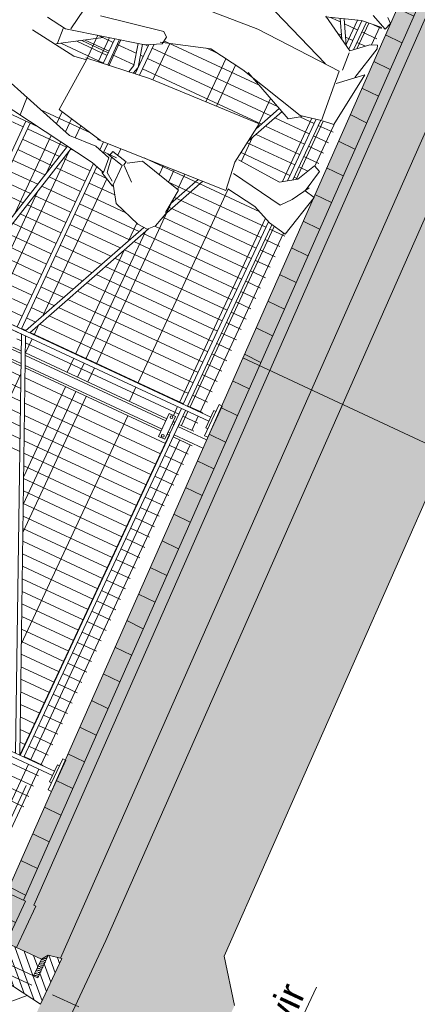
# Model space of a CAD drawing. Header units: millimetres. Extents: x 1962 to 3194, y -795 to -219.
# Tile 8 of 256: x 1990.34 to 1992.08, y -537.29 to -532.99. Entities that reach past the tile are written whole.
import ezdxf

# ---------------------------------------------------------------- set-up
doc = ezdxf.new("R2010")
doc.units = ezdxf.units.MM
doc.linetypes.add('HIDDEN', pattern=[9.525, 6.35, -3.175])
doc.layers.get('0').update_dxf_attribs({"lineweight": 5})
doc.layers.get('Defpoints').update_dxf_attribs({"lineweight": 9})
for name, color, linetype, lineweight in [('A_flagi przekrojowe', 92, 'Continuous', 9), ('A_hatch nawierzchnia', 253, 'Continuous', 9), ('A_hatch przekroje', 125, 'Continuous', 9), ('A_hidden', 137, 'HIDDEN', 9), ('A_koty wysokośc.', 53, 'Continuous', 9), ('A_ludzie', 53, 'Continuous', 9), ('A_obiekty trybuny', 126, 'Continuous', 9), ('A_ogrodzenie 2_4m', 45, 'Continuous', 9), ('A_przekrojowe', 42, 'Continuous', 9)]:
    doc.layers.add(name, color=color, linetype=linetype, lineweight=lineweight)
doc.styles.get("Standard").update_dxf_attribs({"font": 'arial.ttf'})
pattern_1 = [(89, (0.66515, 1.3697), (-0.1269807, 0.0022165), [])]
pattern_2 = [(45, (0.66515, 1.369704), (-0.02245064, 0.02245064), [])]

# ---------------------------------------------------------------- blocks, each defined once
blk = doc.blocks.new('zw$5246')
at = {"layer": 'A_ogrodzenie 2_4m'}
blk.add_lwpolyline([(-0.095, 0.015), (0.015, 0.015), (0.015, -0.015), (-0.095, -0.015), (-0.095, 0.015)], dxfattribs=at)
for centre in [(-0.085, 0), (0.005, 0)]:
    blk.add_circle(centre, 0.006, dxfattribs=at)
blk = doc.blocks.new('zw$2CA')
at = {"layer": 'A_obiekty trybuny'}
for p, q in [((5.135, 0.824), (5.135, 2.499)), ((5.155, 0.824), (5.155, 2.479)), ((4.305, 1.1373), (4.305, 2.279)), ((5.135, -0.078), (5.135, 1.8795)), ((5.155, -0.078), (5.155, 1.8795)), ((6.825, -0.1124), (6.825, 1.8795)), ((6.845, -0.1124), (6.845, 1.8795)), ((4.305, 1.199), (5.135, 1.199)), ((4.305, 1.179), (5.135, 1.179)), ((5.135, 1.1757), (4.3267, 0.9885)), ((3.8944, 0.999), (3.8944, 1.1455)), ((5.135, 1.1557), (4.3296, 0.9687)), ((3.8744, 0.999), (3.8744, 1.1143)), ((3.8144, 0.999), (3.9337, 0.999)), ((3.8144, 0.999), (3.9337, 0.999)), ((3.8095, 0.979), (3.9313, 0.979)), ((3.8095, 0.979), (3.9313, 0.979)), ((3.7851, 0.8789), (3.8851, 0.854)), ((3.7898, 0.8982), (3.8851, 0.8745)), ((3.9197, 0.8835), (3.8851, 0.8745)), ((3.9172, 0.8624), (3.8851, 0.854)), ((3.7638, 0.834), (3.9137, 0.834)), ((3.7745, 0.854), (3.9161, 0.854)), ((4.2425, 0.834), (4.285, 0.834)), ((4.2436, 0.854), (4.2812, 0.854)), ((4.285, 0.834), (4.2874, 0.834)), ((4.3473, 0.854), (5.135, 0.854)), ((4.3534, 0.834), (5.135, 0.834)), ((5.155, 0.824), (6.825, 0.0745)), ((4.5047, 0.5158), (5.135, 0.7933)), ((4.5077, 0.5371), (5.135, 0.8133)), ((5.155, 0.804), (6.825, 0.0545)), ((4.2164, 0.3889), (4.4078, 0.4731)), ((4.2176, 0.4094), (4.3634, 0.4736)), ((3.7874, 0.22), (3.9099, 0.2739)), ((3.7949, 0.2033), (3.9746, 0.2824)), ((3.3188, 0.1453), (3.3977, 0.101)), ((3.313, 0.1286), (3.415, 0.0713)), ((3.2881, 0.0545), (3.4248, 0.0545)), ((3.7619, 0.0545), (4.0587, 0.0545)), ((4.2556, 0.0545), (5.135, 0.0546)), ((5.155, 0.0545), (6.825, 0.0545)), ((3.286, 0.0345), (3.4188, 0.0345)), ((3.7577, 0.0345), (4.0454, 0.0345)), ((4.261, 0.0345), (5.135, 0.0345)), ((5.1554, 0.0345), (6.825, 0.0345)), ((5.1036, -0.088), (5.1036, -0.078)), ((5.1036, -0.078), (5.1864, -0.078)), ((5.1864, -0.088), (5.1864, -0.078)), ((5.22, -0.088), (5.07, -0.088)), ((5.07, -0.088), (5.07, -0.103)), ((5.07, -0.103), (5.22, -0.103)), ((5.22, -0.103), (5.22, -0.088)), ((6.91, -0.1224), (6.76, -0.1224)), ((6.76, -0.1224), (6.76, -0.1374)), ((6.7936, -0.1224), (6.7936, -0.1124)), ((6.7936, -0.1124), (6.8764, -0.1124)), ((6.8764, -0.1224), (6.8764, -0.1124)), ((6.91, -0.1374), (6.91, -0.1224)), ((6.76, -0.1374), (6.91, -0.1374))]:
    blk.add_line(p, q, dxfattribs=at)
blk = doc.blocks.new('zw$CA91')
at = {"layer": 'A_koty wysokośc.'}
h = blk.add_hatch(color=256, dxfattribs=at)
h.dxf.hatch_style = 1
h.paths.add_polyline_path([(-0.448, 0.753), (0, 0), (0, 0.753)])
blk.add_lwpolyline([(2.874, 0.753), (-0.448, 0.753), (0, 0), (0, 0.753)], dxfattribs=at)
blk = doc.blocks.new('zw$824C')
at = {"layer": 'A_hatch nawierzchnia'}
h = blk.add_hatch(color=253, dxfattribs=at)
h.dxf.hatch_style = 2
h.paths.add_polyline_path([(6.9652, 1.0597), (6.9652, 1.1297), (6.9652, 1.1397), (18.0253, 1.3644), (18.0269, 1.2844)])
h = blk.add_hatch(color=253, dxfattribs=at)
h.dxf.hatch_style = 2
h.paths.add_polyline_path([(6.7652, 1.0497), (6.9652, 1.0497), (6.9652, 1.0597), (6.9652, 1.1297), (6.7652, 1.1297)])
at = {"layer": 'A_hatch przekroje'}
h = blk.add_hatch(dxfattribs=at)
h.set_pattern_fill('LINE', color=256, scale=0.04, angle=23.9782, style=2)
h.set_pattern_definition(pattern_1)
h.paths.add_polyline_path([(6.9652, 1.0597), (6.9652, 1.1297), (6.9652, 1.1397), (18.0253, 1.3644), (18.0269, 1.2844)])
h = blk.add_hatch(dxfattribs=at)
h.set_pattern_fill('CONC', color=256, scale=0.005, angle=294.9782, style=2)
h.set_pattern_definition([(9e-13, (0.7858, 1.45098), (-2e-15, 0.127), [0, -0.127]), (9e-13, (0.78707, 1.40653), (-2e-15, 0.127), [0, -0.127]), (9e-13, (0.79088, 1.47511), (-2e-15, 0.127), [0, -0.127]), (338.1986, (0.72484, 1.435744), (0.381000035, -0.12699999), [0.0136783, -0.6702377]), (216.8699, (0.73754, 1.430664), (0.38099999, 0.254000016), [0.00635, -0.62865]), (130.6013, (0.732461, 1.426854), (0.635000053, -0.761999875), [0.0117088, -1.1591733]), (206.5651, (0.69055, 1.411614), (-0.1269999, -0.12700017), [0.00283985, -0.2811408]), (326.3099, (0.68801, 1.410344), (0.253999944, -0.12700017), [0.0045791, -0.453326]), (108.4349, (0.69182, 1.407804), (-0.1269998, 0.254000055), [0.0040161, -0.3975932]), (225, (0.77183, 1.39891), (2e-15, -0.12700004), [0.0053881, -0.17421695]), (9e-13, (0.76802, 1.3951), (0.127, 0.127), [0.00762, -0.11938]), (135, (0.77564, 1.3951), (-0.12700004, -2e-15), [0.0053881, -0.17421695]), (251.5651, (0.75659, 1.480194), (0.1269998, 0.254000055), [0.0040161, -0.3975932]), (9e-13, (0.75532, 1.47638), (0.127, 0.127), [0.00635, -0.12065]), (143.1301, (0.76167, 1.476384), (-0.38099999, 0.254000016), [0.00635, -0.62865]), (213.6901, (0.68928, 1.481464), (0.253999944, 0.12700017), [0.0045791, -0.453326]), (341.5651, (0.68547, 1.478924), (-0.254000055, 0.1269998), [0.0080322, -0.3935771]), (126.8699, (0.69309, 1.476384), (0.254000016, -0.38099999), [0.00635, -0.62865]), (9e-13, (0.72611, 1.47638), (-2e-15, 0.127), [0, -0.127]), (9e-13, (0.69182, 1.44336), (-2e-15, 0.127), [0, -0.127]), (9e-13, (0.72738, 1.39637), (-2e-15, 0.127), [0, -0.127]), (9e-13, (0.76167, 1.43574), (-2e-15, 0.127), [0, -0.127]), (9e-13, (0.72484, 1.45733), (-2e-15, 0.127), [0, -0.127]), (9e-13, (0.6969, 1.46114), (-2e-15, 0.127), [0, -0.127]), (9e-13, (0.70833, 1.45352), (-2e-15, 0.127), [0, -0.127]), (9e-13, (0.70325, 1.42304), (-2e-15, 0.127), [0, -0.127]), (9e-13, (0.67277, 1.42812), (-2e-15, 0.127), [0, -0.127]), (9e-13, (0.67404, 1.45733), (-2e-15, 0.127), [0, -0.127]), (9e-13, (0.67023, 1.48527), (-2e-15, 0.127), [0, -0.127]), (9e-13, (0.7096, 1.49035), (-2e-15, 0.127), [0, -0.127]), (9e-13, (0.73754, 1.49543), (-2e-15, 0.127), [0, -0.127]), (9e-13, (0.78199, 1.49035), (-2e-15, 0.127), [0, -0.127]), (9e-13, (0.75151, 1.45098), (-2e-15, 0.127), [0, -0.127]), (9e-13, (0.73881, 1.47384), (-2e-15, 0.127), [0, -0.127]), (9e-13, (0.74897, 1.41288), (-2e-15, 0.127), [0, -0.127]), (9e-13, (0.71087, 1.40653), (-2e-15, 0.127), [0, -0.127]), (9e-13, (0.74897, 1.3786), (-2e-15, 0.127), [0, -0.127]), (9e-13, (0.70706, 1.38621), (-2e-15, 0.127), [0, -0.127]), (9e-13, (0.66642, 1.3824), (-2e-15, 0.127), [0, -0.127]), (9e-13, (0.68166, 1.37605), (-2e-15, 0.127), [0, -0.127]), (9e-13, (0.68293, 1.39383), (-2e-15, 0.127), [0, -0.127]), (9e-13, (0.76802, 1.37351), (-2e-15, 0.127), [0, -0.127]), (9e-13, (0.78326, 1.42558), (-2e-15, 0.127), [0, -0.127]), (9e-13, (0.77691, 1.46368), (-2e-15, 0.127), [0, -0.127]), (9e-13, (0.71849, 1.37224), (-2e-15, 0.127), [0, -0.127])])
h.paths.add_polyline_path([(18.028, 1.2344), (6.9652, 1.0097), (6.9652, 0.9997), (6.7652, 0.9997), (6.7652, 1.0497), (6.9652, 1.0497), (6.9652, 1.0597), (18.0269, 1.2844)])
h = blk.add_hatch(dxfattribs=at)
h.set_pattern_fill('CONCRE', color=256, scale=0.008, angle=294.9782, style=2)
h.set_pattern_definition([(360, (4.06387, 26.4186), (0.2032, 0.2032), [0.0254, -0.1778]), (90, (4.06387, 26.4186), (-0.2032, 0.2032), [0.0254, -0.1778]), (135, (4.08927, 26.4186), (-0.2032, 6e-15), [0.035921, -0.2514472]), (360, (4.08927, 26.5329), (0.2032, 0.2032), [0.0254, -0.1778]), (45, (4.10197, 26.5202), (6e-15, 0.2032), [0.0179605, -0.2694077]), (135, (4.10197, 26.5202), (-0.2032, 6e-15), [0.0179605, -0.2694077]), (360, (4.16547, 26.5837), (0.2032, 0.2032), [0.035921, -0.167279]), (45, (4.16547, 26.5837), (6e-15, 0.2032), [0.0254, -0.2619682]), (135, (4.20139, 26.5837), (-0.2032, 6e-15), [0.0254, -0.2619682]), (90, (4.20357, 26.4694), (-0.2032, 0.2032), [0.0254, -0.1778]), (45, (4.20357, 26.4694), (6e-15, 0.2032), [0.0179605, -0.2694077]), (135, (4.21627, 26.4821), (-0.2032, 6e-15), [0.0179605, -0.2694077]), (360, (4.08927, 26.4694), (0.2032, 0.2032), [0.0127, -0.17018]), (360, (4.24167, 26.5202), (0.2032, 0.2032), [0.0127, -0.17018]), (90, (4.17817, 26.5456), (-0.2032, 0.2032), [0.0127, -0.17018]), (135, (4.20357, 26.4313), (-0.2032, 6e-15), [0.0179605, -0.2694077]), (135, (4.11467, 26.571), (-0.2032, 6e-15), [0.0179605, -0.2694077]), (45, (4.15912, 26.48527), (6e-15, 0.2032), [0.0179605, -0.2694077]), (90, (4.13372, 26.444), (-0.2032, 0.2032), [0.003175, -0.200025]), (90, (4.14325, 26.52972), (-0.2032, 0.2032), [0.003175, -0.200025]), (90, (4.2385, 26.56465), (-0.2032, 0.2032), [0.003175, -0.200025]), (90, (4.24167, 26.4567), (-0.2032, 0.2032), [0.003175, -0.200025])])
h.paths.add_polyline_path([(6.7652, 0.9997), (6.9652, 0.9997), (6.9652, 1.0097), (18.028, 1.2344), (18.0286, 1.2048), (19.2883, 1.2304), (19.2879, 1.2504), (19.7248, 1.2592), (19.6452, 1.1397), (19.6452, 1.0672), (6.8039, 0.8063), (6.7937, 0.8602), (6.7652, 0.8797)])
h = blk.add_hatch(dxfattribs=at)
h.set_pattern_fill('LINE', color=256, scale=0.01, angle=339.9782, style=2)
h.set_pattern_definition(pattern_2)
h.paths.add_polyline_path([(6.7652, 1.0597), (6.7652, 0.8797), (6.6852, 0.8797), (6.6852, 1.1197), (6.6852, 1.1597), (6.6852, 1.1797), (6.7652, 1.1797), (6.7652, 1.1097)])
h = blk.add_hatch(dxfattribs=at)
h.set_pattern_fill('EARTH2', color=256, scale=0.03, angle=339.9782, style=2)
h.set_pattern_definition([(225, (0.66515, 1.887), (2e-14, -1.07763), [0.3429, -0.4191]), (225, (0.9076, 1.6445), (2e-14, -1.07763), [0.3429, -0.4191]), (225, (0.84835, 1.7038), (2e-14, -1.07763), [0.35052, -0.41148]), (225, (0.7891, 1.76304), (2e-14, -1.07763), [0.35052, -0.41148]), (225, (0.7298, 1.8223), (2e-14, -1.07763), [0.35052, -0.41148]), (225, (0.7298, 2.3611), (2e-14, -1.07763), [0.3429, -0.4191]), (225, (0.7891, 2.30185), (2e-14, -1.07763), [0.3429, -0.4191]), (225, (0.84835, 2.2426), (2e-14, -1.07763), [0.3429, -0.4191]), (225, (0.9076, 2.1833), (2e-14, -1.07763), [0.3429, -0.4191]), (225, (0.66515, 2.4258), (2e-14, -1.07763), [0.3429, -0.4191]), (315, (0.1479, 1.9085), (1.07763, 2e-14), [0.3429, -0.4191]), (315, (0.39574, 2.1564), (1.07763, 2e-14), [0.3429, -0.4191]), (315, (0.3311, 2.0917), (1.07763, 2e-14), [0.3429, -0.4191]), (315, (0.2718, 2.03245), (1.07763, 2e-14), [0.3429, -0.4191]), (315, (0.21255, 1.9732), (1.07763, 2e-14), [0.3429, -0.4191]), (315, (0.75136, 1.9732), (1.07763, 2e-14), [0.35052, -0.41148]), (315, (0.8106, 2.03245), (1.07763, 2e-14), [0.35052, -0.41148]), (315, (0.8699, 2.0917), (1.07763, 2e-14), [0.35052, -0.41148]), (315, (0.93456, 2.1564), (1.07763, 2e-14), [0.3429, -0.4191]), (315, (0.6921, 1.9139), (1.07763, 2e-14), [0.3429, -0.4191])])
h.paths.add_polyline_path([(6.3452, 1.1597), (6.3452, 1.0797), (6.4052, 1.0797), (6.4452, 0.7997), (6.5852, 0.7997), (6.6252, 1.0797), (6.6852, 1.0797), (6.6852, 1.1597), (6.5452, 1.1597), (6.4852, 1.1597)])
h = blk.add_hatch(dxfattribs=at)
h.set_pattern_fill('LINE', color=256, scale=0.04, angle=23.9782, style=2)
h.set_pattern_definition(pattern_1)
h.paths.add_polyline_path([(6.7652, 1.0497), (6.9652, 1.0497), (6.9652, 1.0597), (6.9652, 1.1297), (6.7652, 1.1297)])
h = blk.add_hatch(dxfattribs=at)
h.set_pattern_fill('EARTH2', color=256, scale=0.03, angle=339.9782, style=2)
h.set_pattern_definition([(225, (4.0639, 26.90586), (-3e-14, -1.07763), [0.3429, -0.4191]), (225, (4.30634, 26.6634), (-3e-14, -1.07763), [0.3429, -0.4191]), (225, (4.2471, 26.7227), (-3e-14, -1.07763), [0.35052, -0.41148]), (225, (4.1878, 26.7819), (-3e-14, -1.07763), [0.35052, -0.41148]), (225, (4.1285, 26.8412), (-3e-14, -1.07763), [0.35052, -0.41148]), (225, (4.1285, 27.38), (-3e-14, -1.07763), [0.3429, -0.4191]), (225, (4.1878, 27.32075), (-3e-14, -1.07763), [0.3429, -0.4191]), (225, (4.2471, 27.2615), (-3e-14, -1.07763), [0.3429, -0.4191]), (225, (4.30634, 27.2022), (-3e-14, -1.07763), [0.3429, -0.4191]), (225, (4.0639, 27.4447), (-3e-14, -1.07763), [0.3429, -0.4191]), (315, (3.5466, 26.9274), (1.07763, -3e-14), [0.3429, -0.4191]), (315, (3.7945, 27.1753), (1.07763, -3e-14), [0.3429, -0.4191]), (315, (3.7298, 27.1106), (1.07763, -3e-14), [0.3429, -0.4191]), (315, (3.6705, 27.05134), (1.07763, -3e-14), [0.3429, -0.4191]), (315, (3.6113, 26.9921), (1.07763, -3e-14), [0.3429, -0.4191]), (315, (4.1501, 26.9921), (1.07763, -3e-14), [0.35052, -0.41148]), (315, (4.20935, 27.05134), (1.07763, -3e-14), [0.35052, -0.41148]), (315, (4.2686, 27.1106), (1.07763, -3e-14), [0.35052, -0.41148]), (315, (4.3333, 27.1753), (1.07763, -3e-14), [0.3429, -0.4191]), (315, (4.0908, 26.9328), (1.07763, -3e-14), [0.3429, -0.4191])])
h.paths.add_polyline_path([(-5.1257, 1.0397), (0.6852, 1.0397), (0.6852, 0.9697), (0.6252, 0.9697), (0.5852, 0.6897), (0.8052, 0.6897), (0.7994, 0.7201), (6.2252, 0.7892), (6.2252, 0.6594), (6.958, 0.6594), (19.9052, 0.9224), (19.9052, 1.0097), (19.9052, 1.0799), (22.9851, 1.0861), (22.9851, 0.3), (20.7556, 0.3), (20.2579, 0), (18.1349, 0), (17.39, 0.3712), (7.1134, 0.1624), (6.9387, 0.03), (6.0463, 0.03), (5.7404, 0.283), (4.4329, 0.2663), (0.2714, -3.1755), (-2.2356, -3.1755), (-5.1257, -0.7852)])
edge = h.paths.add_edge_path(flags=16)
edge.add_arc((19.5343, 0.7473), 0.08, 0, 360)
edge = h.paths.add_edge_path(flags=16)
edge.add_arc((-0.9821, -1.0565), 0.1, 1080, 1440)
h = blk.add_hatch(dxfattribs=at)
h.set_pattern_fill('LINE', color=256, scale=0.01, angle=339.9782, style=2)
h.set_pattern_definition(pattern_2)
h.paths.add_polyline_path([(6.6852, 1.0797), (6.6252, 1.0797), (6.5852, 0.7997), (6.8052, 0.7997), (6.7937, 0.8602), (6.6852, 0.8602), (6.6852, 0.8797)])
h = blk.add_hatch(dxfattribs=at)
h.set_pattern_fill('ANSI36', color=256, scale=0.01, angle=294.9782, style=2)
h.set_pattern_definition([(45, (0.66515, 1.369704), (0.01683798, 0.06173926), [0.079375, -0.015875, 0, -0.015875])])
h.paths.add_polyline_path([(6.2252, 0.6594), (6.2252, 0.7997), (6.8052, 0.7997), (6.8039, 0.8063), (19.6452, 1.0672), (19.6452, 1.0097), (19.9052, 1.0097), (19.9052, 0.9224), (6.958, 0.6594)])
h = blk.add_hatch(dxfattribs=at)
h.set_pattern_fill('DOTS', color=256, scale=0.005, angle=200.0218, style=2)
h.set_pattern_definition([(135, (88.475151, 1.189704), (0.00280633, 0.0084189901), [0, -0.0079375])])
h.paths.add_polyline_path([(6.7937, 0.8602), (6.6852, 0.8602), (6.6852, 0.8797), (6.7652, 0.8797), (6.7848, 0.86)])
at = {"layer": 'A_flagi przekrojowe'}
for p, q in [((9.5155, 1.1915), (9.5155, -1.4055)), ((4.7887, -0.2598), (7.1613, -0.2598))]:
    blk.add_line(p, q, dxfattribs=at)
at = {"layer": 'A_hidden', "ltscale": 0.02}
blk.add_lwpolyline([(6.3852, 0.1894), (6.6452, 0.1894), (6.6452, 1.0597), (6.3852, 1.0597)], close=True, dxfattribs=at)
at = {"layer": 'A_ludzie'}
for p, q in [((10.0961, 2.7222), (10.0123, 2.1473)), ((10.0765, 2.2868), (10.1986, 2.6907)), ((10.4267, 2.6289), (10.398, 2.4161)), ((10.4913, 2.499), (10.5041, 2.5923)), ((10.1507, 2.5254), (10.0669, 2.5202)), ((10.414, 2.5093), (10.5264, 2.3337)), ((10.4877, 2.5093), (10.4203, 2.5042)), ((10.5747, 2.1569), (10.4913, 2.499)), ((10.6038, 2.4624), (10.5009, 2.4778)), ((10.398, 2.4161), (10.4076, 2.3595)), ((10.1603, 2.3749), (10.1152, 2.1575)), ((10.4076, 2.3595), (10.1603, 2.3749)), ((10.4144, 2.3653), (10.4495, 2.0752)), ((10.607, 2.3852), (10.6617, 2.1054)), ((10.0833, 2.1627), (10.0765, 2.2868)), ((10.8092, 2.2399), (10.8447, 1.7376)), ((10.0606, 2.09), (10.0833, 2.1627)), ((10.1475, 1.5678), (10.1124, 2.1685)), ((10.6102, 2.09), (10.5747, 2.1569)), ((10.0123, 2.1473), (9.9931, 2.0849)), ((9.9549, 2.0238), (9.9904, 2.0907)), ((9.9999, 2.0701), (9.974, 2.0341)), ((9.9931, 2.0849), (10.0606, 2.09)), ((10.0673, 2.0804), (9.9999, 2.0701)), ((10.0737, 2.1016), (10.0546, 2.0238)), ((10.0929, 2.0855), (10.0737, 2.0907)), ((10.0769, 2.0135), (10.0929, 2.0855)), ((10.4495, 2.0752), (10.4722, 1.5575)), ((10.6453, 2.0842), (10.6102, 2.09)), ((10.6808, 1.8874), (10.6134, 2.1003)), ((10.6617, 2.1054), (10.6453, 2.0842)), ((9.9644, 2.0238), (9.8938, 1.9768)), ((10.0546, 2.0238), (9.9549, 2.0238)), ((10.0063, 1.9563), (10.061, 2.0186)), ((10.061, 2.0186), (10.0769, 2.0135)), ((10.0737, 2.0083), (10.1092, 1.9511)), ((9.8938, 1.9768), (9.8519, 1.8527)), ((10.1092, 1.9511), (10.061, 1.7543)), ((9.8519, 1.8527), (9.8488, 1.8064)), ((10.6553, 1.7222), (10.6808, 1.8874)), ((9.8488, 1.8064), (9.8779, 1.78)), ((9.8779, 1.78), (9.9517, 1.7595)), ((10.061, 1.7543), (9.9485, 1.7646)), ((10.5811, 1.4116), (10.6553, 1.7222)), ((10.8447, 1.7376), (10.8284, 1.3389)), ((10.6553, 1.6964), (10.546, 1.4527)), ((10.9472, 1.7016), (10.8316, 1.4064)), ((10.1379, 1.4231), (10.1571, 1.5627)), ((10.2759, 1.5833), (10.1475, 1.5678)), ((10.2281, 1.5678), (10.1894, 1.3247)), ((10.4722, 1.5575), (10.2759, 1.5833)), ((10.2923, 1.573), (10.2791, 1.371)), ((11.0214, 1.4934), (10.9281, 1.3333)), ((11.0693, 1.3436), (11.0178, 1.4934)), ((10.0992, 1.335), (10.1379, 1.4231)), ((10.546, 1.4527), (10.5811, 1.4013)), ((10.6006, 1.3183), (10.5811, 1.4116)), ((10.0833, 1.2521), (10.0992, 1.335)), ((10.2791, 1.371), (10.3242, 1.3035)), ((10.8284, 1.3389), (10.6006, 1.3183)), ((10.9185, 1.3333), (10.8384, 1.3281)), ((10.9281, 1.3333), (10.9891, 1.2657)), ((11.0793, 1.2503), (11.0693, 1.3436)), ((10.1894, 1.3247), (10.2345, 1.2881)), ((10.3242, 1.3035), (10.408, 1.2624)), ((10.6006, 1.3132), (10.607, 1.2611)), ((10.8607, 1.2302), (10.7737, 1.3286)), ((11.0793, 1.2349), (11.1112, 1.3069)), ((10.2823, 1.2051), (10.0833, 1.2521)), ((10.2345, 1.2881), (10.3114, 1.2418)), ((10.2923, 1.2521), (10.2823, 1.2051)), ((10.3948, 1.2315), (10.2923, 1.2521)), ((10.408, 1.2624), (10.3948, 1.2315)), ((10.607, 1.2611), (10.8607, 1.2302)), ((10.9859, 1.2297), (10.8316, 1.2657)), ((10.9891, 1.2657), (11.0019, 1.2349)), ((11.0019, 1.2349), (10.9859, 1.2297)), ((11.1112, 1.2239), (11.0793, 1.2349)), ((11.1303, 1.2452), (11.1112, 1.2239))]:
    blk.add_line(p, q, dxfattribs=at)
at = {"layer": 'A_ogrodzenie 2_4m'}
for p, q in [((7.3352, 1.2297), (7.3352, 3.0326)), ((7.3852, 1.2297), (7.3852, 2.8659)), ((7.4352, 1.2297), (7.4352, 2.8659)), ((7.4852, 1.2297), (7.4852, 2.8659)), ((10.0252, 2.4859), (10.0252, 2.5698)), ((9.7252, 2.3462), (9.7252, 2.4659)), ((9.7752, 2.3346), (9.7752, 2.4659)), ((9.8252, 2.323), (9.8252, 2.4659)), ((9.8752, 2.3114), (9.8752, 2.4659)), ((9.9252, 2.2999), (9.9252, 2.4659)), ((9.9752, 2.2883), (9.9752, 2.4659)), ((10.0252, 2.2767), (10.0252, 2.4659)), ((10.4252, 2.2859), (10.4252, 2.4918)), ((9.2752, 2.1409), (9.2752, 2.4304)), ((9.3252, 2.1409), (9.3252, 2.4188)), ((10.1252, 2.2055), (10.1252, 2.4477)), ((10.4752, 2.2859), (10.4752, 2.4138)), ((9.3752, 2.1409), (9.3752, 2.4072)), ((9.4252, 2.1409), (9.4252, 2.3956)), ((9.4752, 2.1409), (9.4752, 2.384)), ((9.5252, 2.1409), (9.5252, 2.3723)), ((9.5752, 2.1409), (9.5752, 2.3607)), ((9.6252, 2.1409), (9.6252, 2.3491)), ((9.6668, 2.3597), (10.0432, 2.3597)), ((9.6752, 2.1409), (9.6752, 2.3375)), ((9.7252, 2.1409), (9.7252, 2.3259)), ((10.0985, 2.3597), (10.1571, 2.3597)), ((10.4038, 2.3597), (10.5253, 2.3597)), ((10.5252, 2.2859), (10.5252, 2.3602)), ((9.2227, 2.3097), (9.7949, 2.3097)), ((9.7752, 2.1409), (9.7752, 2.3143)), ((9.8252, 2.1409), (9.8252, 2.3027)), ((9.8752, 2.1409), (9.8752, 2.2911)), ((9.8827, 2.3097), (10.036, 2.3097)), ((9.9252, 2.1409), (9.9252, 2.2795)), ((10.0834, 2.3097), (10.1468, 2.3097)), ((10.4211, 2.3097), (10.5375, 2.3097)), ((9.2227, 2.2597), (10.0102, 2.2597)), ((9.9752, 2.1409), (9.9752, 2.2678)), ((10.0252, 2.2355), (10.0252, 2.2562)), ((10.078, 2.2597), (10.1364, 2.2597)), ((10.4252, 2.2597), (10.5496, 2.2597)), ((10.4752, 2.162), (10.4752, 2.2659)), ((10.5252, 2.1745), (10.5252, 2.2659)), ((10.5252, 2.1409), (10.5252, 2.154)), ((10.5752, 2.1409), (10.5752, 2.156)), ((8.7352, 1.9011), (8.7352, 2.1209)), ((8.7852, 1.9235), (8.7852, 2.1209)), ((8.8352, 1.946), (8.8352, 2.1209)), ((8.8852, 1.9684), (8.8852, 2.1209)), ((8.9352, 1.9908), (8.9352, 2.1209)), ((8.9852, 2.0133), (8.9852, 2.1209)), ((9.0352, 2.0357), (9.0352, 2.1209)), ((9.0752, 2.0537), (9.0752, 2.1209)), ((9.1352, 2.0806), (9.1352, 2.1209)), ((9.1752, 2.0985), (9.1752, 2.1209)), ((9.2252, 2.0991), (9.2252, 2.1209)), ((9.2752, 2.077), (9.2752, 2.1209)), ((9.3252, 2.055), (9.3252, 2.1209)), ((9.3752, 2.033), (9.3752, 2.1209)), ((9.4252, 2.011), (9.4252, 2.1209)), ((9.4752, 1.989), (9.4752, 2.1209)), ((9.5252, 1.967), (9.5252, 2.1209)), ((9.5752, 1.9449), (9.5752, 2.1209)), ((9.6252, 1.9229), (9.6252, 2.1209)), ((9.6752, 1.9009), (9.6752, 2.1209)), ((9.7252, 1.8789), (9.7252, 2.1209)), ((9.7752, 1.8569), (9.7752, 2.1209)), ((9.8252, 1.8349), (9.8252, 2.1209)), ((9.8752, 1.9215), (9.8752, 2.1209)), ((9.9252, 1.9977), (9.9252, 2.1209)), ((9.9752, 2.062), (9.9752, 2.1209)), ((10.0752, 2.0597), (10.0752, 2.1209)), ((10.4752, 2.1409), (10.4752, 2.1415)), ((10.4752, 1.5487), (10.4752, 2.1209)), ((10.5252, 1.5267), (10.5252, 2.1209)), ((10.5752, 1.5178), (10.5752, 2.1209)), ((9.1752, 1.3414), (9.1752, 2.0785)), ((9.2252, 1.3414), (9.2252, 2.0791)), ((10.6252, 1.6293), (10.6252, 2.0876)), ((7.6065, 2.0397), (9.044, 2.0397)), ((9.0752, 1.3797), (9.0752, 2.0337)), ((9.1352, 1.3797), (9.1352, 2.0606)), ((9.1352, 2.0597), (9.2027, 2.0597)), ((9.2227, 2.0597), (9.2691, 2.0597)), ((9.2752, 1.3414), (9.2752, 2.057)), ((9.3145, 2.0597), (9.9739, 2.0597)), ((9.3252, 1.3414), (9.3252, 2.035)), ((10.0871, 2.0597), (10.1188, 2.0597)), ((10.4501, 2.0597), (10.6262, 2.0597)), ((8.9852, 1.3397), (8.9852, 1.9933)), ((9.0352, 1.3397), (9.0352, 2.0157)), ((9.3752, 1.3414), (9.3752, 2.013)), ((9.4252, 1.3414), (9.4252, 1.991)), ((8.8852, 1.3397), (8.8852, 1.9484)), ((8.9352, 1.3397), (8.9352, 1.9708)), ((9.4752, 1.3414), (9.4752, 1.969)), ((9.5252, 1.3414), (9.5252, 1.947)), ((10.1252, 1.394), (10.1252, 1.9504)), ((8.7852, 1.3397), (8.7852, 1.9035)), ((8.8352, 1.3397), (8.8352, 1.926)), ((9.5752, 1.3414), (9.5752, 1.9249)), ((9.6252, 1.3414), (9.6252, 1.9029)), ((10.6752, 1.8509), (10.6752, 1.9053)), ((8.6852, 1.3397), (8.6852, 1.8586)), ((8.7352, 1.3397), (8.7352, 1.8811)), ((9.1352, 1.8597), (9.2027, 1.8597)), ((9.2227, 1.8597), (9.7233, 1.8597)), ((9.6752, 1.3414), (9.6752, 1.8809)), ((9.7252, 1.3414), (9.7252, 1.8589)), ((9.7688, 1.8597), (9.8543, 1.8597)), ((10.0868, 1.8597), (10.1305, 1.8597)), ((8.5852, 1.3397), (8.5852, 1.8138)), ((8.6352, 1.3397), (8.6352, 1.8362)), ((8.643, 1.8397), (9.0752, 1.8397)), ((9.1352, 1.8097), (9.2027, 1.8097)), ((9.2227, 1.8097), (9.8369, 1.8097)), ((9.7752, 1.3414), (9.7752, 1.8369)), ((9.8252, 1.3414), (9.8252, 1.8149)), ((10.0745, 1.8097), (10.1334, 1.8097)), ((10.0752, 1.3414), (10.0752, 1.8122)), ((10.4611, 1.8097), (10.6688, 1.8097)), ((8.4852, 1.3397), (8.4852, 1.7689)), ((8.5316, 1.7897), (9.0752, 1.7897)), ((8.5352, 1.3397), (8.5352, 1.7913)), ((9.8752, 1.3414), (9.8752, 1.7825)), ((9.9252, 1.3414), (9.9252, 1.7669)), ((8.3852, 1.3397), (8.3852, 1.724)), ((8.4202, 1.7397), (9.0752, 1.7397)), ((8.4352, 1.3397), (8.4352, 1.7464)), ((9.1352, 1.7597), (9.2027, 1.7597)), ((9.2227, 1.7597), (10.0021, 1.7597)), ((9.9752, 1.3414), (9.9752, 1.7622)), ((10.0252, 1.3414), (10.0252, 1.7576)), ((10.0623, 1.7597), (10.1363, 1.7597)), ((10.4633, 1.7597), (10.6611, 1.7597)), ((8.2852, 1.3397), (8.2852, 1.6791)), ((8.3352, 1.3397), (8.3352, 1.7015)), ((8.1852, 1.3397), (8.1852, 1.6342)), ((8.2352, 1.3397), (8.2352, 1.6567)), ((8.1352, 1.3397), (8.1352, 1.6118)), ((8.0352, 1.3397), (8.0352, 1.5669)), ((8.0852, 1.3397), (8.0852, 1.5893)), ((9.1352, 1.5597), (9.2027, 1.5597)), ((9.2227, 1.5597), (10.1567, 1.5597)), ((10.2914, 1.5597), (10.4047, 1.5597)), ((10.3252, 1.3414), (10.3252, 1.5768)), ((10.3752, 1.3414), (10.3752, 1.5703)), ((10.4252, 1.3414), (10.4252, 1.5507)), ((10.4501, 1.5597), (10.594, 1.5597)), ((7.9352, 1.3397), (7.9352, 1.522)), ((7.9745, 1.5397), (9.0752, 1.5397)), ((7.9852, 1.3397), (7.9852, 1.5445)), ((10.4752, 1.3414), (10.4752, 1.5287)), ((10.5252, 1.3414), (10.5252, 1.5067)), ((7.8352, 1.3397), (7.8352, 1.4771)), ((7.8852, 1.3397), (7.8852, 1.4996)), ((11.0252, 1.4245), (11.0252, 1.4721)), ((7.7352, 1.3397), (7.7352, 1.4323)), ((7.7852, 1.3397), (7.7852, 1.4547)), ((7.6352, 1.3397), (7.6352, 1.3874)), ((7.6852, 1.3397), (7.6852, 1.4098)), ((10.5752, 1.3414), (10.5752, 1.41)), ((10.9752, 1.3964), (10.9752, 1.414)), ((10.9752, 1.3414), (10.9752, 1.3764)), ((11.0252, 1.3414), (11.0252, 1.4045)), ((7.5327, 1.3397), (9.0752, 1.3397)), ((7.5352, 1.3397), (7.5352, 1.3425)), ((7.5852, 1.3397), (7.5852, 1.3649)), ((9.0752, 1.3397), (9.0752, 1.3497)), ((9.1352, 1.3414), (9.1352, 1.3497)), ((9.1602, 1.3597), (9.2027, 1.3597)), ((9.2227, 1.3597), (10.1101, 1.3597)), ((10.2867, 1.3597), (10.592, 1.3597)), ((10.9435, 1.3597), (11.0638, 1.3597)), ((6.5452, 1.2897), (7.5127, 1.2897)), ((7.5327, 1.2897), (9.0752, 1.2897)), ((7.5352, 1.2297), (7.5352, 1.3214)), ((7.5852, 1.2297), (7.5852, 1.3214)), ((7.6352, 1.2297), (7.6352, 1.3214)), ((7.6852, 1.2297), (7.6852, 1.3214)), ((7.7352, 1.2297), (7.7352, 1.3214)), ((7.7852, 1.2297), (7.7852, 1.3214)), ((7.8352, 1.2297), (7.8352, 1.3214)), ((7.8852, 1.2297), (7.8852, 1.3214)), ((7.9352, 1.2297), (7.9352, 1.3214)), ((7.9852, 1.2297), (7.9852, 1.3214)), ((8.0352, 1.2297), (8.0352, 1.3214)), ((8.0852, 1.2297), (8.0852, 1.3214)), ((8.1352, 1.2297), (8.1352, 1.3214)), ((8.1852, 1.2297), (8.1852, 1.3214)), ((8.2352, 1.2297), (8.2352, 1.3214)), ((8.2852, 1.2297), (8.2852, 1.3214)), ((8.3352, 1.2297), (8.3352, 1.3214)), ((8.3852, 1.2297), (8.3852, 1.3214)), ((8.4352, 1.2297), (8.4352, 1.3214)), ((8.4852, 1.2297), (8.4852, 1.3214)), ((8.5352, 1.2297), (8.5352, 1.3214)), ((8.5852, 1.2297), (8.5852, 1.3214)), ((8.6352, 1.2297), (8.6352, 1.3214)), ((8.6852, 1.2297), (8.6852, 1.3214)), ((8.7352, 1.2297), (8.7352, 1.3214)), ((8.7852, 1.2297), (8.7852, 1.3214)), ((8.8352, 1.2297), (8.8352, 1.3214)), ((8.8852, 1.2297), (8.8852, 1.3214)), ((8.9352, 1.2297), (8.9352, 1.3214)), ((8.9852, 1.2297), (8.9852, 1.3214)), ((9.0352, 1.2297), (9.0352, 1.3214)), ((9.0752, 1.2297), (9.0752, 1.3214)), ((9.1352, 1.2497), (9.1352, 1.3214)), ((9.1352, 1.3097), (9.2027, 1.3097)), ((9.1752, 1.2497), (9.1752, 1.3214)), ((9.2227, 1.3097), (10.0944, 1.3097)), ((9.2252, 1.2497), (9.2252, 1.3214)), ((9.2752, 1.2497), (9.2752, 1.3214)), ((9.3252, 1.2497), (9.3252, 1.3214)), ((9.3752, 1.2497), (9.3752, 1.3214)), ((9.4252, 1.2497), (9.4252, 1.3214)), ((9.4752, 1.2497), (9.4752, 1.3214)), ((9.5252, 1.2497), (9.5252, 1.3214)), ((9.5752, 1.2497), (9.5752, 1.3214)), ((9.6252, 1.2497), (9.6252, 1.3214)), ((9.6752, 1.2497), (9.6752, 1.3214)), ((9.7252, 1.2497), (9.7252, 1.3214)), ((9.7752, 1.2497), (9.7752, 1.3214)), ((9.8252, 1.2497), (9.8252, 1.3214)), ((9.8752, 1.2497), (9.8752, 1.3214)), ((9.9252, 1.2497), (9.9252, 1.3214)), ((9.9752, 1.2497), (9.9752, 1.3214)), ((10.0252, 1.2497), (10.0252, 1.3214)), ((10.0752, 1.2497), (10.0752, 1.3214)), ((10.3201, 1.3097), (10.6011, 1.3097)), ((10.3252, 1.3031), (10.3252, 1.3214)), ((10.3752, 1.2785), (10.3752, 1.3214)), ((10.4252, 1.2497), (10.4252, 1.3214)), ((10.4752, 1.2497), (10.4752, 1.3214)), ((10.5252, 1.2497), (10.5252, 1.3214)), ((10.5752, 1.2497), (10.5752, 1.3214)), ((10.9494, 1.3097), (11.0729, 1.3097)), ((10.9752, 1.2812), (10.9752, 1.3214)), ((11.0252, 1.2497), (11.0252, 1.3214)), ((9.1352, 1.2597), (9.2027, 1.2597)), ((9.2227, 1.2597), (10.0848, 1.2597)), ((10.4068, 1.2597), (10.6252, 1.2597)), ((10.9916, 1.2597), (11.0783, 1.2597)), ((11.0752, 1.2497), (11.0752, 1.2888)), ((6.5452, 1.2397), (7.5127, 1.2397)), ((7.5327, 1.2397), (9.0752, 1.2397))]:
    blk.add_line(p, q, dxfattribs=at)
for points in [[(9.0852, 2.1209), (9.0852, 2.0582)], [(9.1252, 2.0761), (9.1252, 2.1209)], [(9.0852, 2.0382), (9.0852, 1.3797)], [(9.1252, 1.3797), (9.1252, 2.0561)], [(9.0852, 1.3497), (9.0852, 1.3414)], [(9.1252, 1.3414), (9.1252, 1.3497)], [(9.0852, 1.3214), (9.0852, 1.183)], [(9.1252, 1.1838), (9.1252, 1.3214)]]:
    blk.add_lwpolyline(points, dxfattribs=at)
at = {"layer": 'A_przekrojowe'}
for p, q in [((18.0253, 1.3644), (6.9652, 1.1397)), ((18.0269, 1.2844), (6.9652, 1.0597)), ((18.028, 1.2344), (6.9652, 1.0097)), ((6.9652, 1.1397), (6.9652, 1.0497)), ((6.9652, 1.0497), (6.7652, 1.0497)), ((19.6452, 1.0672), (6.8039, 0.8063)), ((6.9652, 0.9997), (6.7652, 0.9997)), ((6.9652, 1.0097), (6.9652, 0.9997)), ((19.9052, 0.9224), (6.958, 0.6594)), ((6.958, 0.6594), (6.2252, 0.6594))]:
    blk.add_line(p, q, dxfattribs=at)
for points in [[(6.6852, 0.8797), (6.7652, 0.8797), (6.7652, 1.1797), (6.6852, 1.1797)], [(6.7652, 0.8797), (6.6852, 0.8797), (6.6852, 1.1797), (6.7652, 1.1797)]]:
    blk.add_lwpolyline(points, close=True, dxfattribs=at)
for points in [[(6.7937, 0.8602), (6.8052, 0.7997), (6.5852, 0.7997), (6.6252, 1.0797), (6.6852, 1.0797)], [(6.7652, 0.8797), (6.7937, 0.8602), (6.6852, 0.8602), (6.6852, 0.8797)]]:
    blk.add_lwpolyline(points, dxfattribs=at)
at = {"layer": 'Defpoints'}
for p, q in [((17.39, 0.3712), (7.1134, 0.1624)), ((7.1134, 0.1624), (6.9387, 0.03))]:
    blk.add_line(p, q, dxfattribs=at)
at = {"layer": 'A_koty wysokośc.', "xscale": 0.16, "yscale": 0.16, "zscale": 0.16}
blk.add_blockref('zw$CA91', (6.9652, 1.1397), dxfattribs=at)
at = {"layer": 'A_obiekty trybuny', "xscale": -1}
blk.add_blockref('zw$2CA', (14.3577, 1.2869), dxfattribs=at)
at = {"layer": 'A_ogrodzenie 2_4m'}
blk.add_blockref('zw$5246', (9.1452, 1.3647), dxfattribs=at)
at = {"layer": 'A_flagi przekrojowe', "insert": (5.4387, -0.1098), "char_height": 0.12, "width": 2.430196, "attachment_point": 1}
blk.add_mtext('miał kamienny lub żwir', dxfattribs=at)

msp = doc.modelspace()

# ---------------------------------------------------------------- block references
at = {"rotation": 65.0218058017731}
msp.add_blockref('zw$824C', (1988.3752, -543.6003), dxfattribs=at)

doc.saveas('drawing.dxf')
